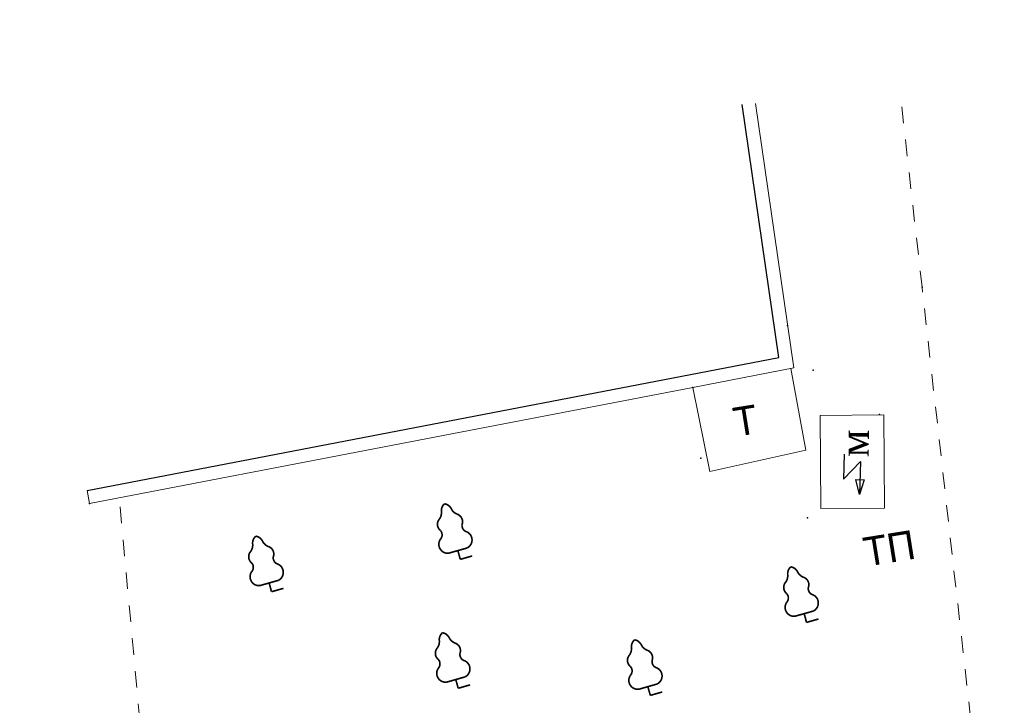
# Model space of a CAD drawing. Extents: x 4085 to 16701, y -65 to 10948.
# Tile 210 of 256: x 15130 to 15160, y 10840 to 10861. Entities that reach past the tile are written whole.
import ezdxf
from ezdxf.xclip import XClip

# ---------------------------------------------------------------- set-up
doc = ezdxf.new("R2010")
doc.units = 0
doc.header["$MEASUREMENT"] = 0
doc.header["$XCLIPFRAME"] = 0
doc.linetypes.add('CONTI', pattern=[0])
doc.linetypes.add('STRIHSMALL', pattern=[1, 0.5, -0.5])
doc.layers.get('0').update_dxf_attribs({"color": 250, "linetype": 'CONTI'})
for name, color, linetype in [('(007) Здания', 7, 'Continuous'), ('(016) Кабель', 1, 'Continuous'), ('(038) Деревья', 7, 'Continuous'), ('(040) Ограда', 7, 'Continuous'), ('PI_TTDEFAULT', 5, 'CONTI')]:
    doc.layers.add(name, color=color, linetype=linetype)
doc.layers.add('0ZG - GOR-INCE', color=5, linetype='Continuous', lineweight=15)
doc.styles.add('P-131', font='txt')
doc.styles.get("Standard").update_dxf_attribs({"font": 'times.ttf'})
doc.linetypes.add('ОГРАДА_ГЛИН', pattern='A,4,["|",Standard,S=0.8,R=0,X=0,Y=-0.8],0.5,["|",Standard,S=0.8,R=0,X=0,Y=-0.8],3.5', length=8)

# ---------------------------------------------------------------- blocks, each defined once
blk = doc.blocks.new('karagach')
at = {"const_width": 0.05}
for points in [[(-0.2773297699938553, 1.34575883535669, 0.1815668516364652), (-0.1561399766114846, 1.545714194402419, 0.3030035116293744)], [(4e-16, 1.75, 0.2460341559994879), (-0.1561399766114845, 1.545714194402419, 0.4890786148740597)], [(-4e-16, 1.75, -0.2460341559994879), (0.1561399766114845, 1.545714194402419, -0.4890786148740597)], [(0.2773297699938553, 1.34575883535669, -0.1815668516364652), (0.1561399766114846, 1.545714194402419, -0.3030035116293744)], [(-0.2773297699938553, 1.34575883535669, 0.4308529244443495), (-0.3405593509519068, 1.003729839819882, 0.5482763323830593)], [(0.2773297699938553, 1.34575883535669, -0.4308529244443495), (0.3405593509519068, 1.003729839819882, -0.5482763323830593)], [(-0.4195962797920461, 0.7458925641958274, 0.3836029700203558), (-0.3405593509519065, 1.003729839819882, 0.3529123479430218)], [(0.4195962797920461, 0.7458925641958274, -0.3836029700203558), (0.3405593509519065, 1.003729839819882, -0.3529123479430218)], [(-0.4195962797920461, 0.7458925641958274, 0.6269492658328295), (-0.2911661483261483, 0.2749118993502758, 0.7024651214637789)], [(0.4195962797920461, 0.7458925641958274, -0.6269492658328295), (0.2911661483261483, 0.2749118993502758, -0.7024651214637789)]]:
    blk.add_lwpolyline(points, format="xyb", dxfattribs=at)
for points in [[(0, 0.2749118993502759), (-0.2911661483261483, 0.2749118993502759)], [(0, 0), (0, 0.2749118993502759)], [(0, 0.2749118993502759), (0.2911661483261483, 0.2749118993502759)], [(0, 0), (0.375, 0)]]:
    blk.add_lwpolyline(points, dxfattribs=at)
blk.add_lwpolyline([(0, 0), (0, 0.2749118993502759)])
blk = doc.blocks.new('DWQDWQDWQDW')
at = {"layer": '(016) Кабель', "color": 253, "extrusion": (-0.01097623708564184, 0.0004723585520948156, 0.9999396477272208)}
for p, q in [((16898.22520073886, 8894.964741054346, -293.9630569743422), (16898.18439032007, 8894.215852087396, -293.9631511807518)), ((16898.18439032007, 8894.215852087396, -293.9631511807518), (16898.71354670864, 8894.737831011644, -293.9575892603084)), ((16898.71354670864, 8894.737831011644, -293.9575892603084), (16898.65913290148, 8893.739312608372, -293.9577148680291)), ((16898.65913290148, 8893.739312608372, -293.9577148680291), (16898.55881182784, 8894.195447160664, -293.9590315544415)), ((16898.55881182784, 8894.195447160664, -293.9590315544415), (16898.80842664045, 8894.181844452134, -293.9562851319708)), ((16898.80842664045, 8894.181844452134, -293.9562851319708), (16898.65913290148, 8893.739312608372, -293.9577148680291))]:
    blk.add_line(p, q, dxfattribs=at)
at = {"layer": '(040) Ограда', "color": 253, "linetype": 'ОГРАДА_ГЛИН', "ltscale": 0.5, "flags": 128}
for points, elevation in [([(16893.62397314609, 8897.495223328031), (16896.31768719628, 8897.948453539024), (16895.36241487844, 8905.79856369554)], -0.1100000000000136), ([(16875.25164918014, 8894.403992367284), (16893.62397314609, 8897.495223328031)], 0.07499999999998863)]:
    blk.add_lwpolyline(points, dxfattribs=dict(at, elevation=elevation))
at = {"color": 253, "linetype": 'STRIHSMALL', "elevation": -293.957}
for points in [[(16899.89351782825, 8882.862049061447), (16901.86897358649, 8886.876531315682), (16900.70377969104, 8899.973429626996), (16900.14767122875, 8906.22414550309)], [(16876.96090918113, 8883.412615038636), (16876.2230275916, 8894.161808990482)]]:
    blk.add_lwpolyline(points, dxfattribs=at)
at = {"color": 253, "linetype": 'Continuous'}
for points, elevation in [([(16893.69034216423, 8897.100767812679), (16896.76092261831, 8897.617407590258), (16895.75948572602, 8905.846882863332)], -0.1100000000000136), ([(16893.69034216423, 8897.100767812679), (16894.13986326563, 8894.541676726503), (16897.06216498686, 8895.115918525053), (16896.67177289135, 8897.602407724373)], -0.1100000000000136), ([(16875.31801819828, 8894.00953685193), (16893.69034216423, 8897.100767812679)], 0.07499999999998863), ([(16875.31801819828, 8894.00953685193), (16875.2516491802, 8894.403992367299)], 0.07499999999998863)]:
    blk.add_lwpolyline(points, dxfattribs=dict(at, elevation=elevation))
at = {"color": 253, "linetype": 'Continuous', "elevation": -293.957}
blk.add_lwpolyline([(16897.52691238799, 8896.160417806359), (16899.45740775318, 8896.128412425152), (16899.41055352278, 8893.302266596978), (16897.48005815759, 8893.334271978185)], close=True, dxfattribs=at)
at = {"layer": 'PI_TTDEFAULT', "color": 253}
for p in [(16900.70377969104, 8899.973429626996, -0.2309999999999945), (16896.59956131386, 8898.909008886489, -0.2099999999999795), (16897.34897599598, 8897.533085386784, -0.1949999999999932), (16893.69034216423, 8897.100767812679, -0.1100000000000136), (16899.32093704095, 8896.143635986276, -0.1949999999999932), (16893.87659183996, 8894.948602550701, 0.0009999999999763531), (16875.31801819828, 8894.00953685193, 0.07499999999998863), (16897.07042047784, 8893.070237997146, -0.1689999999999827)]:
    blk.add_point(p, dxfattribs=at)
at = {"layer": '(038) Деревья', "color": 253, "linetype": 'Continuous', "extrusion": (-0.01063456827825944, -0.002758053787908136, 0.9999396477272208), "rotation": 14.53837778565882}
for p in [(16882.4359359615, 8890.71593257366, -498.0448447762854), (16876.69261088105, 8889.868721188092, -497.9814264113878), (16892.88542032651, 8888.558694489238, -498.1500278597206), (16882.28103097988, 8886.810336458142, -498.032425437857), (16888.09795490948, 8886.458541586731, -498.0933196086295)]:
    blk.add_blockref('karagach', p, dxfattribs=at)
at = {"layer": '(007) Здания', "color": 253, "extrusion": (-0.01088527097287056, -0.001487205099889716, 0.9999396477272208), "style": 'P-131'}
for s, p in [('Т', (16890.75578352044, 8894.852564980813, -491.0749808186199)), ('ТП', (16894.60759992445, 8890.825389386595, -491.1109222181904))]:
    blk.add_text(s, height=0.8800000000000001, rotation=7.7794289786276, dxfattribs=at).set_placement(p)
at = {"layer": '(016) Кабель', "color": 253, "extrusion": (-0.01097623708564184, 0.0004723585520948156, 0.9999396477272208)}
blk.add_text('м', height=0.8750000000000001, rotation=88.17326269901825, dxfattribs=at).set_placement((16894.72260378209, 8895.08432346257, -475.2226290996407))
blk = doc.blocks.new('A$C10aa157c')
at = {"linetype": 'Continuous'}
blk.add_lwpolyline([(-373.7944340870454, 108.5221690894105), (-373.7944340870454, 37.87383067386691), (-338.7973859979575, -11.84971716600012), (-296.1668647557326, 12.1688909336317), (-278.1502265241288, 12.66864525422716), (-222.2923186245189, -17.35473897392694), (-192.3131233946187, -27.41567740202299), (-152.841873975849, -36.13979106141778), (-88.61392933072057, -37.22940865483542), (-24.38736609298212, -36.59652979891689), (-4.075459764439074, -35.34637554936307), (26.99026940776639, -25.76186857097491), (74.74103602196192, -7.278631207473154), (109.4043596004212, 7.298652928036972), (135.566190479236, 19.46775833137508), (110.1840137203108, 64.19822788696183), (9.488295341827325, 20.69822151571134), (-104.2532370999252, 13.96907995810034), (-207.6545405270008, 33.67587202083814), (-251.5703695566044, 64.2554686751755), (-301.8282399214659, 93.33502415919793), (-373.7944340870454, 108.5221690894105)], dxfattribs=at)
at = {"layer": '0ZG - GOR-INCE', "linetype": 'Continuous', "rotation": 1.343740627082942}
blk.add_blockref('DWQDWQDWQDW', (-16693.37190173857, -9279.936333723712, -1.219999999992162), dxfattribs=at)

msp = doc.modelspace()

# ---------------------------------------------------------------- block references
at = {"linetype": 'Continuous'}
ref = msp.add_blockref('A$C10aa157c', (15163.26248192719, 10839.00416148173, 0.1769999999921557), dxfattribs=at)
XClip(ref).set_block_clipping_path([(-373.7944340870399, 108.52216908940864), (-301.8282399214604, 93.33502415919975), (-251.57036955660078, 64.25546867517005), (-207.6545405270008, 33.67587202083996), (-104.25323709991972, 13.969079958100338), (9.488295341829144, 20.69822151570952), (110.18401372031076, 64.19822788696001), (135.5661904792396, 19.467758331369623), (74.7410360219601, -7.278631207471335), (26.99026940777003, -25.76186857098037), (-4.075459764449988, -35.34637554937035), (-88.61392933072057, -37.22940865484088), (-152.84187397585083, -36.1397910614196), (-192.31312339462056, -27.415677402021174), (-222.2923186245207, -17.35473897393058), (-278.15022652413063, 12.668645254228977), (-296.17026621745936, 12.384943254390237), (-338.7973859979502, -11.849717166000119), (-373.7944340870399, 37.873830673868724)])

doc.saveas('drawing.dxf')
